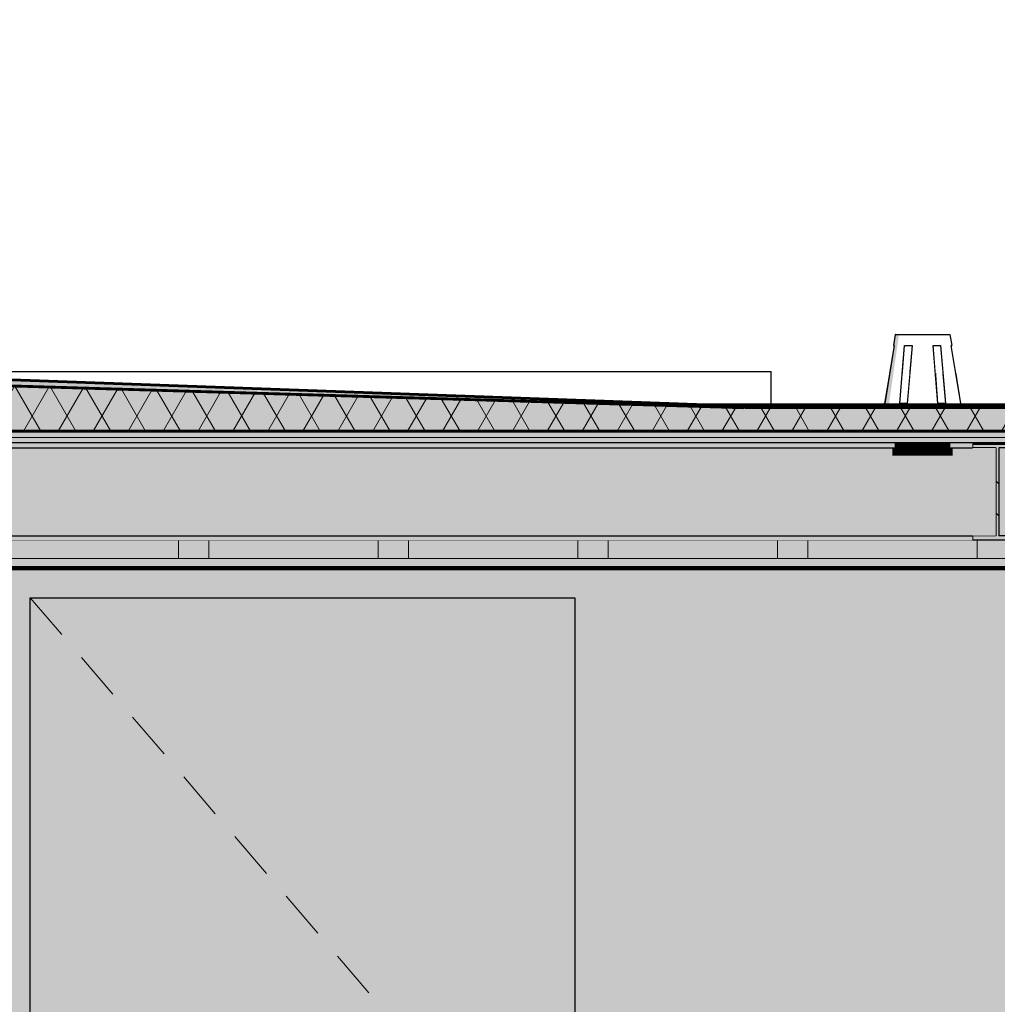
# Model space of a CAD drawing. Header units: millimetres. Extents: x -1815455 to -1797936, y -2993 to 6528.
# Tile 14 of 33: x -1810845 to -1809229, y 1928 to 3555. Entities that reach past the tile are written whole.
import ezdxf

# ---------------------------------------------------------------- set-up
doc = ezdxf.new("R2010")
doc.units = ezdxf.units.MM
doc.header["$MEASUREMENT"] = 0
doc.linetypes.add('Wipeout_Contour', pattern=[1000, 0, -1000])
for name, color, linetype in [('2 - KÓTA NS.2D', 7, 'Continuous'), ('4 - OBKLADY VNITŘNÍ.3D', 7, 'Continuous'), ('4 - PODLAHY.3D', 7, 'Continuous'), ('4 - PRVKY KLEMPÍŘSKÉ.3D', 7, 'Continuous'), ('4 - PRVKY STŘEŠNÍ.3D', 7, 'Continuous'), ('4 - PRVKY ZÁMEČNICKÉ.3D', 7, 'Continuous'), ('4 - STŘEŠNÍ KRYTINA.3D', 7, 'Continuous'), ('5 - SRUB - STĚNY NOSNÉ.4D', 7, 'Continuous'), ('Konstrukce – Dělicí čáry vrstev', 7, 'Continuous'), ('Nové_4 - ZDIVO - STĚNY NENOSNÉ.3D', 7, 'Continuous'), ('Nové_Otvory – Dveře', 7, 'Continuous'), ('Nové_Výplně - Povrchové', 7, 'Continuous'), ('Výplně - Povrchové', 7, 'Continuous'), ('Výplně – Řezové', 7, 'Continuous')]:
    doc.layers.add(name, color=color, linetype=linetype)

# ---------------------------------------------------------------- blocks, each defined once
blk = doc.blocks.new('Řez_16', base_point=(-1118812.4, 0))
at = {"color": 254, "linetype": 'Wipeout_Contour', "lineweight": 0, "ltscale": 7237521.945472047}
blk.add_wipeout([(-1809382.4, 3017), (-1809386.1, 2971.5), (-1809373.7, 2971.5), (-1809369.9, 3017)], dxfattribs=at).dxf.layer = 'Nové_Výplně - Povrchové'
at = {"color": 254, "linetype": 'Wipeout_Contour', "lineweight": 0, "ltscale": 7237318.463896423}
blk.add_wipeout([(-1809335.3, 3017), (-1809331.5, 2971.5), (-1809319, 2971.5), (-1809322.8, 3017)], dxfattribs=at).dxf.layer = 'Nové_Výplně - Povrchové'
at = {"layer": 'Nové_4 - ZDIVO - STĚNY NENOSNÉ.3D', "linetype": 'Continuous', "lineweight": 0, "true_color": 0x000000}
blk.add_hatch(color=18, dxfattribs=at).paths.add_polyline_path([(-1812629.9, 1572.8), (-1812591.5, 1570.8), (-1812591.5, 1565.1), (-1812594.4, 1560.9), (-1812594.4, 1540.9), (-1812591.5, 1540.9), (-1812591.5, 1160.9), (-1810827.5, 1160.9), (-1810827.5, 2600), (-1809927.5, 2600), (-1809927.5, 1160.9), (-1805397.5, 1160.9), (-1805397.5, 2600), (-1804497.5, 2600), (-1804497.5, 1160.9), (-1804450.7, 1160.9), (-1803397.8, 2650), (-1811541.4, 2650), (-1811541.4, 3030), (-1811541.5, 3030), (-1811541.5, 3050), (-1811541.4, 3050), (-1811541.4, 3060), (-1811577, 3061.9), (-1811576.5, 3071.8), (-1812629.4, 1582.8)])
blk = doc.blocks.new('Řez_18', base_point=(-1118812.4, 0))
at = {"layer": 'Nové_Otvory – Dveře', "linetype": 'Continuous', "lineweight": 0, "true_color": 0x000000}
h = blk.add_hatch(color=18, dxfattribs=at)
h.paths.add_polyline_path([(-1810827.5, 769.2), (-1810204.5, 769.2), (-1810204.5, 500), (-1809927.5, 500), (-1809927.5, 2600), (-1810827.5, 2600)])
h.paths.add_polyline_path([(-1810090.9, 1508.2), (-1810092.6, 1514.5), (-1810090.9, 1520.8), (-1810086.3, 1525.4), (-1810080.5, 1527), (-1809994.2, 1527), (-1809988.9, 1523.9), (-1809977.5, 1527), (-1809964, 1523.4), (-1809954.1, 1513.5), (-1809950.5, 1500), (-1809954.1, 1486.5), (-1809964, 1476.6), (-1809977.5, 1473), (-1809991, 1476.6), (-1810000.9, 1486.5), (-1810004.5, 1500), (-1810004, 1502), (-1810080.5, 1502), (-1810086.3, 1503.6)], flags=0)
h.paths.add_polyline_path([(-1810004.5, 1400), (-1810000.9, 1413.5), (-1809991, 1423.4), (-1809977.5, 1427), (-1809964, 1423.4), (-1809954.1, 1413.5), (-1809950.5, 1400), (-1809954.1, 1386.5), (-1809964, 1376.6), (-1809977.5, 1373), (-1809991, 1376.6), (-1810000.9, 1386.5)], flags=0)
at = {"layer": 'Nové_Otvory – Dveře', "color": 5, "linetype": 'Continuous', "lineweight": 0, "true_color": 0x1c1cff}
for p, q in [((-1810827.5, 2600), (-1810775.4, 2539.3)), ((-1810742.9, 2501.3), (-1810690.8, 2440.6)), ((-1810658.3, 2402.6), (-1810606.2, 2341.9)), ((-1810573.7, 2303.9), (-1810521.6, 2243.1)), ((-1810489.1, 2205.2), (-1810437, 2144.4)), ((-1810404.5, 2106.5), (-1810352.4, 2045.7)), ((-1810319.9, 2007.8), (-1810267.8, 1947))]:
    blk.add_line(p, q, dxfattribs=at)
at = {"layer": 'Nové_Otvory – Dveře', "color": 7, "linetype": 'Continuous', "lineweight": 30}
for p, q in [((-1810827.5, 500), (-1810827.5, 2600)), ((-1810827.5, 2600), (-1809927.5, 2600)), ((-1809927.5, 2600), (-1809927.5, 500))]:
    blk.add_line(p, q, dxfattribs=at)
blk = doc.blocks.new('*X25', base_point=(-1118812.4, 0))
at = {"layer": 'Výplně – Řezové', "color": 7, "linetype": 'Continuous', "lineweight": 0}
for p, q in [((-1811152.4, 2695), (-1810822.4, 2695)), ((-1810822.4, 2695), (-1810492.4, 2695)), ((-1810582.4, 2695), (-1810582.4, 2665)), ((-1810532.4, 2695), (-1810532.4, 2665)), ((-1810492.4, 2695), (-1810162.4, 2695)), ((-1810252.4, 2695), (-1810252.4, 2665)), ((-1810202.4, 2695), (-1810202.4, 2665)), ((-1810162.4, 2695), (-1809832.4, 2695)), ((-1809922.4, 2695), (-1809922.4, 2665)), ((-1809872.4, 2695), (-1809872.4, 2665)), ((-1809832.4, 2695), (-1809502.4, 2695)), ((-1809592.4, 2695), (-1809592.4, 2665)), ((-1809542.4, 2695), (-1809542.4, 2665)), ((-1809502.4, 2695), (-1809172.4, 2695)), ((-1809262.4, 2695), (-1809262.4, 2665)), ((-1811152.4, 2665), (-1810822.4, 2665)), ((-1810822.4, 2665), (-1810492.4, 2665)), ((-1810492.4, 2665), (-1810162.4, 2665)), ((-1810162.4, 2665), (-1809832.4, 2665)), ((-1809832.4, 2665), (-1809502.4, 2665)), ((-1809502.4, 2665), (-1809172.4, 2665))]:
    blk.add_line(p, q, dxfattribs=at)
blk = doc.blocks.new('Řez_24', base_point=(-1118812.4, 0))
at = {"layer": 'Výplně – Řezové', "linetype": 'Continuous', "lineweight": 0, "true_color": 0x000000}
h = blk.add_hatch(dxfattribs=at)
h.set_pattern_fill('DESKY_SDK__SDV', color=18, style=0, pattern_type=2)
h.set_pattern_definition([(0, (-1118812.397, 0), (0, 25), [0, -25])])
h.paths.add_polyline_path([(-1803442.8, 2665), (-1811493.5, 2665), (-1811493.5, 2650), (-1803442.8, 2650)])
at = {"layer": '5 - SRUB - STĚNY NOSNÉ.4D', "color": 7, "linetype": 'Continuous', "lineweight": 0}
blk.add_line((-1809270.1, 2695), (-1810877.8, 2695), dxfattribs=at)
at = {"layer": '5 - SRUB - STĚNY NOSNÉ.4D', "color": 7, "linetype": 'Continuous', "lineweight": 60}
blk.add_line((-1803442.8, 2650), (-1811493.5, 2650), dxfattribs=at)
at = {"layer": 'Konstrukce – Dělicí čáry vrstev', "color": 7, "linetype": 'Continuous', "lineweight": 0}
blk.add_line((-1803442.8, 2665), (-1811493.5, 2665), dxfattribs=at)
at = {"layer": '5 - SRUB - STĚNY NOSNÉ.4D', "lineweight": 0}
blk.add_blockref('*X25', (-1118812.4, 0), dxfattribs=at)
blk = doc.blocks.new('Řez_27', base_point=(-1118812.4, 0))
at = {"layer": 'Výplně – Řezové', "linetype": 'Continuous', "lineweight": 0, "true_color": 0x000000}
h = blk.add_hatch(dxfattribs=at)
h.set_pattern_fill('DESKY_CETRIS__OSB____', color=18, style=0, pattern_type=2)
h.set_pattern_definition([(0, (-1118812.397, 0), (0, 15), [])])
h.paths.add_polyline_path([(-1811493.5, 2875), (-1811493.5, 2855), (-1803442.8, 2855), (-1803442.8, 2875)])
at = {"layer": '5 - SRUB - STĚNY NOSNÉ.4D', "color": 7, "linetype": 'Continuous', "lineweight": 60}
blk.add_line((-1809270.1, 2855), (-1810877.8, 2855), dxfattribs=at)
at = {"layer": 'Konstrukce – Dělicí čáry vrstev', "color": 7, "linetype": 'Continuous', "lineweight": 60}
blk.add_line((-1803442.8, 2875), (-1811493.5, 2875), dxfattribs=at)
at = {"layer": 'Konstrukce – Dělicí čáry vrstev', "color": 7, "linetype": 'Continuous', "lineweight": 60, "flags": 128}
blk.add_lwpolyline([(-1809188.1, 2855), (-1809229.1, 2855), (-1809270.1, 2855)], dxfattribs=at)
blk = doc.blocks.new('*X45', base_point=(-1118812.4, 0))
at = {"layer": 'Výplně – Řezové', "color": 7, "linetype": 'Continuous', "lineweight": 0}
for p, q in [((-1811106.8, 2957.1), (-1811022.5, 2957.1)), ((-1810866.1, 2950), (-1810812.4, 2950)), ((-1810812.4, 2950), (-1810781.8, 2950)), ((-1810625.4, 2942.9), (-1810541.2, 2942.9)), ((-1810384.8, 2935.7), (-1810312.4, 2935.7))]:
    blk.add_line(p, q, dxfattribs=at)
blk = doc.blocks.new('Řez_35', base_point=(-1118812.4, 0))
at = {"layer": '4 - STŘEŠNÍ KRYTINA.3D', "color": 7, "linetype": 'Continuous', "lineweight": 60}
for q in [(-1811240.2, 2961.1), (-1809647.7, 2916.3)]:
    blk.add_line((-1811240.2, 2963.6), q, dxfattribs=at)
at = {"layer": '4 - STŘEŠNÍ KRYTINA.3D', "color": 7, "linetype": 'Continuous', "lineweight": 30}
blk.add_line((-1809647.7, 2916.3), (-1809647.6, 2916.3), dxfattribs=at)
at = {"layer": 'Konstrukce – Dělicí čáry vrstev', "color": 7, "linetype": 'Continuous', "lineweight": 60}
for p in [(-1811240.2, 2961.1), (-1809647.7, 2916.3)]:
    blk.add_line(p, (-1809647.8, 2913.8), dxfattribs=at)
at = {"layer": '4 - STŘEŠNÍ KRYTINA.3D', "lineweight": 0}
blk.add_blockref('*X45', (-1118812.4, 0), dxfattribs=at)
blk = doc.blocks.new('Řez_36', base_point=(-1118812.4, 0))
at = {"layer": '4 - STŘEŠNÍ KRYTINA.3D', "color": 7, "linetype": 'Continuous', "lineweight": 30}
blk.add_line((-1811164.5, 2971.5), (-1809647.6, 2916.6), dxfattribs=at)
at = {"color": 254, "linetype": 'Wipeout_Contour', "lineweight": 0, "ltscale": 10856876.77166234}
blk.add_wipeout([(-1809407.2, 2971.5), (-1809602.6, 2971.5), (-1809602.6, 2916.6), (-1809417.2, 2916.6), (-1809416.5, 2921), (-1809415.6, 2921)], dxfattribs=at).dxf.layer = 'Výplně - Povrchové'
at = {"color": 254, "linetype": 'Wipeout_Contour', "lineweight": 0, "ltscale": 7237537.49686477}
blk.add_wipeout([(-1809390.3, 2921), (-1809377.8, 2921), (-1809373.7, 2971.5), (-1809386.1, 2971.5)], dxfattribs=at).dxf.layer = 'Výplně - Povrchové'
at = {"color": 254, "linetype": 'Wipeout_Contour', "lineweight": 0, "ltscale": 7237302.282429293}
blk.add_wipeout([(-1809319, 2971.5), (-1809331.5, 2971.5), (-1809327.3, 2921), (-1809314.8, 2921)], dxfattribs=at).dxf.layer = 'Výplně - Povrchové'
at = {"color": 254, "linetype": 'Wipeout_Contour', "lineweight": 0, "ltscale": 10853774.58766994}
blk.add_wipeout([(-1809297.9, 2971.5), (-1809289.6, 2921), (-1809288.6, 2921), (-1809287.9, 2916.6), (-1809057.5, 2916.6), (-1807540.5, 2971.5)], dxfattribs=at).dxf.layer = 'Výplně - Povrchové'
blk = doc.blocks.new('*X48', base_point=(-1118812.4, 0))
at = {"layer": 'Výplně – Řezové', "color": 7, "linetype": 'Continuous', "lineweight": 0}
blk.add_line((-1809312.4, 2914.3), (-1809058.3, 2914.3), dxfattribs=at)
blk = doc.blocks.new('Řez_37', base_point=(-1118812.4, 0))
at = {"layer": '4 - STŘEŠNÍ KRYTINA.3D', "color": 7, "linetype": 'Continuous', "lineweight": 60}
blk.add_line((-1809057.5, 2916.6), (-1809647.7, 2916.6), dxfattribs=at)
at = {"layer": 'Konstrukce – Dělicí čáry vrstev', "color": 7, "linetype": 'Continuous', "lineweight": 60}
for p, q in [((-1809647.7, 2916.6), (-1809647, 2914.1)), ((-1809058.3, 2914.1), (-1809647, 2914.1)), ((-1809057.5, 2916.6), (-1809058.3, 2914.1))]:
    blk.add_line(p, q, dxfattribs=at)
at = {"layer": '4 - STŘEŠNÍ KRYTINA.3D', "lineweight": 0}
blk.add_blockref('*X48', (-1118812.4, 0), dxfattribs=at)
blk = doc.blocks.new('Řez_41', base_point=(-1118812.4, 0))
at = {"color": 254, "linetype": 'Wipeout_Contour', "lineweight": 0, "ltscale": 7237597.607148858}
blk.add_wipeout([(-1809396.1, 3034.9), (-1809396, 3035), (-1809397.6, 3035), (-1809397.7, 3034.9)], dxfattribs=at).dxf.layer = 'Výplně - Povrchové'
at = {"color": 254, "linetype": 'Wipeout_Contour', "lineweight": 0, "ltscale": 7237222.625275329}
blk.add_wipeout([(-1809304.3, 2835), (-1809302.6, 2835), (-1809302.6, 2847.6), (-1809304.3, 2847.6)], dxfattribs=at).dxf.layer = 'Výplně - Povrchové'
at = {"layer": '4 - PRVKY STŘEŠNÍ.3D', "linetype": 'Continuous', "lineweight": 0, "true_color": 0x000000}
blk.add_hatch(color=18, dxfattribs=at).paths.add_polyline_path([(-1809304.3, 2835), (-1809302.6, 2835), (-1809302.6, 2847.6), (-1809304.3, 2847.6)])
at = {"color": 254, "linetype": 'Wipeout_Contour', "lineweight": 0, "ltscale": 7237585.536144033}
blk.add_wipeout([(-1809391.6, 3034.9), (-1809391.5, 3035), (-1809396, 3035), (-1809396.1, 3034.9)], dxfattribs=at).dxf.layer = 'Výplně - Povrchové'
at = {"color": 254, "linetype": 'Wipeout_Contour', "lineweight": 0, "ltscale": 7237562.216601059}
blk.add_wipeout([(-1809391.5, 3035), (-1809391.6, 3034.9), (-1809384.5, 3034.9), (-1809384.4, 3035)], dxfattribs=at).dxf.layer = 'Výplně - Povrchové'
at = {"color": 254, "linetype": 'Wipeout_Contour', "lineweight": 0, "ltscale": 10855853.80554837}
blk.add_wipeout([(-1809309.3, 2835), (-1809304.3, 2835), (-1809304.3, 2847.6), (-1809306.6, 2847.6), (-1809306.6, 2855), (-1809309.3, 2855)], dxfattribs=at).dxf.layer = 'Výplně - Povrchové'
at = {"layer": '4 - PRVKY STŘEŠNÍ.3D', "linetype": 'Continuous', "lineweight": 0, "true_color": 0x000000}
blk.add_hatch(color=18, dxfattribs=at).paths.add_polyline_path([(-1809309.3, 2835), (-1809304.3, 2835), (-1809304.3, 2847.6), (-1809306.6, 2847.6), (-1809306.6, 2855), (-1809309.3, 2855)])
at = {"color": 254, "linetype": 'Wipeout_Contour', "lineweight": 0, "ltscale": 14475277.71036358}
blk.add_wipeout([(-1809417.2, 2916.6), (-1809415, 2916.6), (-1809396.1, 3034.9), (-1809397.7, 3034.9), (-1809400.6, 3017), (-1809399.7, 3017), (-1809415.6, 2921), (-1809416.5, 2921)], dxfattribs=at).dxf.layer = 'Výplně - Povrchové'
at = {"color": 254, "linetype": 'Wipeout_Contour', "lineweight": 0, "ltscale": 7237529.2377684}
blk.add_wipeout([(-1809375.1, 3034.9), (-1809375.1, 3035), (-1809384.4, 3035), (-1809384.5, 3034.9)], dxfattribs=at).dxf.layer = 'Výplně - Povrchové'
at = {"layer": '4 - PRVKY STŘEŠNÍ.3D', "linetype": 'Continuous', "lineweight": 0, "true_color": 0x000000}
blk.add_hatch(color=18, dxfattribs=at).paths.add_polyline_path([(-1809417.2, 2916.6), (-1809415, 2916.6), (-1809396.1, 3034.9), (-1809397.7, 3034.9), (-1809400.6, 3017), (-1809399.7, 3017), (-1809415.6, 2921), (-1809416.5, 2921)])
at = {"color": 254, "linetype": 'Wipeout_Contour', "lineweight": 0, "ltscale": 7237488.847106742}
blk.add_wipeout([(-1809364.2, 3034.9), (-1809364.2, 3035), (-1809375.1, 3035), (-1809375.1, 3034.9)], dxfattribs=at).dxf.layer = 'Výplně - Povrchové'
at = {"color": 254, "linetype": 'Wipeout_Contour', "lineweight": 0, "ltscale": 7237261.927877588}
blk.add_wipeout([(-1809317.2, 2855), (-1809317.2, 2835), (-1809309.3, 2835), (-1809309.3, 2855)], dxfattribs=at).dxf.layer = 'Výplně - Povrchové'
at = {"layer": '4 - PRVKY STŘEŠNÍ.3D', "linetype": 'Continuous', "lineweight": 0, "true_color": 0x000000}
blk.add_hatch(color=18, dxfattribs=at).paths.add_polyline_path([(-1809317.2, 2855), (-1809317.2, 2835), (-1809309.3, 2835), (-1809309.3, 2855)])
at = {"layer": '4 - PRVKY STŘEŠNÍ.3D', "color": 181, "linetype": 'Continuous', "lineweight": 30, "true_color": 0x9e3eff}
for p, q in [((-1809302.6, 2847.6), (-1809302.6, 2835)), ((-1809302.6, 2835), (-1809304.3, 2835))]:
    blk.add_line(p, q, dxfattribs=at)
at = {"color": 254, "linetype": 'Wipeout_Contour', "lineweight": 0, "ltscale": 7237621.216977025}
blk.add_wipeout([(-1809415, 2916.6), (-1809408.6, 2916.6), (-1809391.6, 3034.9), (-1809396.1, 3034.9)], dxfattribs=at).dxf.layer = 'Výplně - Povrchové'
at = {"color": 254, "linetype": 'Wipeout_Contour', "lineweight": 0, "ltscale": 7237443.797175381}
blk.add_wipeout([(-1809352.6, 3034.9), (-1809352.6, 3035), (-1809364.2, 3035), (-1809364.2, 3034.9)], dxfattribs=at).dxf.layer = 'Výplně - Povrchové'
at = {"layer": '4 - PRVKY STŘEŠNÍ.3D', "linetype": 'Continuous', "lineweight": 0, "true_color": 0x000000}
blk.add_hatch(color=18, dxfattribs=at).paths.add_polyline_path([(-1809415, 2916.6), (-1809408.6, 2916.6), (-1809391.6, 3034.9), (-1809396.1, 3034.9)])
at = {"color": 254, "linetype": 'Wipeout_Contour', "lineweight": 0, "ltscale": 7237397.15361448}
blk.add_wipeout([(-1809340.9, 3034.9), (-1809340.9, 3035), (-1809352.6, 3035), (-1809352.6, 3034.9)], dxfattribs=at).dxf.layer = 'Výplně - Povrchové'
at = {"color": 254, "linetype": 'Wipeout_Contour', "lineweight": 0, "ltscale": 7237298.530446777}
blk.add_wipeout([(-1809327.6, 2835), (-1809317.2, 2835), (-1809317.2, 2855), (-1809327.6, 2855)], dxfattribs=at).dxf.layer = 'Výplně - Povrchové'
at = {"layer": '4 - PRVKY STŘEŠNÍ.3D', "linetype": 'Continuous', "lineweight": 0, "true_color": 0x000000}
blk.add_hatch(color=18, dxfattribs=at).paths.add_polyline_path([(-1809327.6, 2835), (-1809317.2, 2835), (-1809317.2, 2855), (-1809327.6, 2855)])
at = {"layer": '4 - PRVKY STŘEŠNÍ.3D', "color": 181, "linetype": 'Continuous', "lineweight": 30, "true_color": 0x9e3eff}
for p, q in [((-1809309.3, 2835), (-1809317.2, 2835)), ((-1809304.3, 2835), (-1809309.3, 2835))]:
    blk.add_line(p, q, dxfattribs=at)
at = {"color": 254, "linetype": 'Wipeout_Contour', "lineweight": 0, "ltscale": 7237592.858311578}
blk.add_wipeout([(-1809408.6, 2916.6), (-1809398.3, 2916.6), (-1809384.5, 3034.9), (-1809391.6, 3034.9)], dxfattribs=at).dxf.layer = 'Výplně - Povrchové'
at = {"color": 254, "linetype": 'Wipeout_Contour', "lineweight": 0, "ltscale": 7237352.10368312}
blk.add_wipeout([(-1809330, 3034.9), (-1809330.1, 3035), (-1809340.9, 3035), (-1809340.9, 3034.9)], dxfattribs=at).dxf.layer = 'Výplně - Povrchové'
at = {"layer": '4 - PRVKY STŘEŠNÍ.3D', "color": 181, "linetype": 'Continuous', "lineweight": 30, "true_color": 0x9e3eff}
for p, q in [((-1809416.5, 2921), (-1809417.2, 2916.6)), ((-1809415.6, 2921), (-1809416.5, 2921))]:
    blk.add_line(p, q, dxfattribs=at)
at = {"color": 254, "linetype": 'Wipeout_Contour', "lineweight": 0, "ltscale": 14475096.84265104}
blk.add_wipeout([(-1809384.5, 3034.9), (-1809398.3, 2916.6), (-1809384.9, 2916.6), (-1809384.5, 2921), (-1809390.3, 2921), (-1809382.4, 3017), (-1809376.6, 3017), (-1809375.1, 3034.9)], dxfattribs=at).dxf.layer = 'Výplně - Povrchové'
at = {"color": 254, "linetype": 'Wipeout_Contour', "lineweight": 0, "ltscale": 7237311.713021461}
blk.add_wipeout([(-1809320.7, 3034.9), (-1809320.8, 3035), (-1809330.1, 3035), (-1809330, 3034.9)], dxfattribs=at).dxf.layer = 'Výplně - Povrchové'
at = {"color": 254, "linetype": 'Wipeout_Contour', "lineweight": 0, "ltscale": 7237343.35919879}
blk.add_wipeout([(-1809339.6, 2835), (-1809327.6, 2835), (-1809327.6, 2855), (-1809339.6, 2855)], dxfattribs=at).dxf.layer = 'Výplně - Povrchové'
at = {"layer": '4 - PRVKY STŘEŠNÍ.3D', "linetype": 'Continuous', "lineweight": 0, "true_color": 0x000000}
blk.add_hatch(color=18, dxfattribs=at).paths.add_polyline_path([(-1809339.6, 2835), (-1809327.6, 2835), (-1809327.6, 2855), (-1809339.6, 2855)])
at = {"layer": '4 - PRVKY STŘEŠNÍ.3D', "color": 181, "linetype": 'Continuous', "lineweight": 30, "true_color": 0x9e3eff}
for p, q in [((-1809397.7, 3034.9), (-1809400.6, 3017)), ((-1809397.6, 3035), (-1809397.7, 3034.9)), ((-1809397.6, 3035), (-1809396, 3035)), ((-1809399.7, 3017), (-1809415.6, 2921)), ((-1809400.6, 3017), (-1809399.7, 3017)), ((-1809317.2, 2835), (-1809327.6, 2835))]:
    blk.add_line(p, q, dxfattribs=at)
at = {"color": 254, "linetype": 'Wipeout_Contour', "lineweight": 0, "ltscale": 14475021.68330102}
blk.add_wipeout([(-1809384.9, 2916.6), (-1809369.3, 2916.6), (-1809364.2, 3034.9), (-1809375.1, 3034.9), (-1809376.6, 3017), (-1809369.9, 3017), (-1809377.8, 2921), (-1809384.5, 2921)], dxfattribs=at).dxf.layer = 'Výplně - Povrchové'
at = {"color": 254, "linetype": 'Wipeout_Contour', "lineweight": 0, "ltscale": 7237278.734188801}
blk.add_wipeout([(-1809313.6, 3035), (-1809320.8, 3035), (-1809320.7, 3034.9), (-1809313.5, 3034.9)], dxfattribs=at).dxf.layer = 'Výplně - Povrchové'
at = {"layer": '4 - PRVKY STŘEŠNÍ.3D', "color": 181, "linetype": 'Continuous', "lineweight": 30, "true_color": 0x9e3eff}
for p, q in [((-1809396, 3035), (-1809391.5, 3035)), ((-1809391.5, 3035), (-1809384.4, 3035)), ((-1809390.3, 2921), (-1809382.4, 3017)), ((-1809384.5, 2921), (-1809390.3, 2921)), ((-1809377.8, 2921), (-1809384.5, 2921))]:
    blk.add_line(p, q, dxfattribs=at)
at = {"color": 254, "linetype": 'Wipeout_Contour', "lineweight": 0, "ltscale": 7237448.792508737}
blk.add_wipeout([(-1809364.2, 3034.9), (-1809369.3, 2916.6), (-1809352.6, 2916.6), (-1809352.6, 3034.9)], dxfattribs=at).dxf.layer = 'Výplně - Povrchové'
at = {"color": 254, "linetype": 'Wipeout_Contour', "lineweight": 0, "ltscale": 7237255.414645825}
blk.add_wipeout([(-1809309, 3034.9), (-1809309.1, 3035), (-1809313.6, 3035), (-1809313.5, 3034.9)], dxfattribs=at).dxf.layer = 'Výplně - Povrchové'
at = {"color": 254, "linetype": 'Wipeout_Contour', "lineweight": 0, "ltscale": 7237393.359083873}
blk.add_wipeout([(-1809352.6, 2835), (-1809339.6, 2835), (-1809339.6, 2855), (-1809352.6, 2855)], dxfattribs=at).dxf.layer = 'Výplně - Povrchové'
at = {"layer": '4 - PRVKY STŘEŠNÍ.3D', "linetype": 'Continuous', "lineweight": 0, "true_color": 0x000000}
blk.add_hatch(color=18, dxfattribs=at).paths.add_polyline_path([(-1809352.6, 2835), (-1809339.6, 2835), (-1809339.6, 2855), (-1809352.6, 2855)])
at = {"layer": '4 - PRVKY STŘEŠNÍ.3D', "color": 181, "linetype": 'Continuous', "lineweight": 30, "true_color": 0x9e3eff}
for p, q in [((-1809384.4, 3035), (-1809375.1, 3035)), ((-1809375.1, 3035), (-1809364.2, 3035)), ((-1809382.4, 3017), (-1809376.6, 3017)), ((-1809369.9, 3017), (-1809377.8, 2921)), ((-1809376.6, 3017), (-1809369.9, 3017)), ((-1809327.6, 2835), (-1809339.6, 2835))]:
    blk.add_line(p, q, dxfattribs=at)
at = {"color": 254, "linetype": 'Wipeout_Contour', "lineweight": 0, "ltscale": 7237391.379638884}
blk.add_wipeout([(-1809352.6, 3034.9), (-1809352.6, 2916.6), (-1809335.8, 2916.6), (-1809340.9, 3034.9)], dxfattribs=at).dxf.layer = 'Výplně - Povrchové'
at = {"color": 254, "linetype": 'Wipeout_Contour', "lineweight": 0, "ltscale": 7237243.343640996}
blk.add_wipeout([(-1809307.5, 3034.9), (-1809307.6, 3035), (-1809309.1, 3035), (-1809309, 3034.9)], dxfattribs=at).dxf.layer = 'Výplně - Povrchové'
at = {"layer": '4 - PRVKY STŘEŠNÍ.3D', "color": 181, "linetype": 'Continuous', "lineweight": 30, "true_color": 0x9e3eff}
blk.add_line((-1809364.2, 3035), (-1809352.6, 3035), dxfattribs=at)
at = {"color": 254, "linetype": 'Wipeout_Contour', "lineweight": 0, "ltscale": 14474658.5687184}
blk.add_wipeout([(-1809340.9, 3034.9), (-1809335.8, 2916.6), (-1809320.3, 2916.6), (-1809320.6, 2921), (-1809327.3, 2921), (-1809335.3, 3017), (-1809328.5, 3017), (-1809330, 3034.9)], dxfattribs=at).dxf.layer = 'Výplně - Povrchové'
at = {"color": 254, "linetype": 'Wipeout_Contour', "lineweight": 0, "ltscale": 7237445.122773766}
blk.add_wipeout([(-1809365.5, 2835), (-1809352.6, 2835), (-1809352.6, 2855), (-1809365.5, 2855)], dxfattribs=at).dxf.layer = 'Výplně - Povrchové'
at = {"layer": '4 - PRVKY STŘEŠNÍ.3D', "linetype": 'Continuous', "lineweight": 0, "true_color": 0x000000}
blk.add_hatch(color=18, dxfattribs=at).paths.add_polyline_path([(-1809365.5, 2835), (-1809352.6, 2835), (-1809352.6, 2855), (-1809365.5, 2855)])
at = {"layer": '4 - PRVKY STŘEŠNÍ.3D', "color": 181, "linetype": 'Continuous', "lineweight": 30, "true_color": 0x9e3eff}
for p, q in [((-1809352.6, 3035), (-1809340.9, 3035)), ((-1809339.6, 2835), (-1809352.6, 2835))]:
    blk.add_line(p, q, dxfattribs=at)
at = {"color": 254, "linetype": 'Wipeout_Contour', "lineweight": 0, "ltscale": 14474583.40937556}
blk.add_wipeout([(-1809320.7, 3034.9), (-1809330, 3034.9), (-1809328.5, 3017), (-1809322.8, 3017), (-1809314.8, 2921), (-1809320.6, 2921), (-1809320.3, 2916.6), (-1809306.9, 2916.6)], dxfattribs=at).dxf.layer = 'Výplně - Povrchové'
at = {"layer": '4 - PRVKY STŘEŠNÍ.3D', "color": 181, "linetype": 'Continuous', "lineweight": 30, "true_color": 0x9e3eff}
blk.add_line((-1809340.9, 3035), (-1809330.1, 3035), dxfattribs=at)
at = {"color": 254, "linetype": 'Wipeout_Contour', "lineweight": 0, "ltscale": 7237247.313819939}
blk.add_wipeout([(-1809313.5, 3034.9), (-1809320.7, 3034.9), (-1809306.9, 2916.6), (-1809296.6, 2916.6)], dxfattribs=at).dxf.layer = 'Výplně - Povrchové'
at = {"color": 254, "linetype": 'Wipeout_Contour', "lineweight": 0, "ltscale": 7237495.12265885}
blk.add_wipeout([(-1809377.6, 2835), (-1809365.5, 2835), (-1809365.5, 2855), (-1809377.6, 2855)], dxfattribs=at).dxf.layer = 'Výplně - Povrchové'
at = {"layer": '4 - PRVKY STŘEŠNÍ.3D', "linetype": 'Continuous', "lineweight": 0, "true_color": 0x000000}
blk.add_hatch(color=18, dxfattribs=at).paths.add_polyline_path([(-1809377.6, 2835), (-1809365.5, 2835), (-1809365.5, 2855), (-1809377.6, 2855)])
at = {"layer": '4 - PRVKY STŘEŠNÍ.3D', "color": 181, "linetype": 'Continuous', "lineweight": 30, "true_color": 0x9e3eff}
for p, q in [((-1809327.3, 2921), (-1809335.3, 3017)), ((-1809335.3, 3017), (-1809328.5, 3017)), ((-1809328.5, 3017), (-1809322.8, 3017)), ((-1809352.6, 2835), (-1809365.5, 2835))]:
    blk.add_line(p, q, dxfattribs=at)
at = {"color": 254, "linetype": 'Wipeout_Contour', "lineweight": 0, "ltscale": 7237218.955153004}
blk.add_wipeout([(-1809309, 3034.9), (-1809313.5, 3034.9), (-1809296.6, 2916.6), (-1809290.1, 2916.6)], dxfattribs=at).dxf.layer = 'Výplně - Povrchové'
at = {"layer": '4 - PRVKY STŘEŠNÍ.3D', "color": 181, "linetype": 'Continuous', "lineweight": 30, "true_color": 0x9e3eff}
for p, q in [((-1809330.1, 3035), (-1809320.8, 3035)), ((-1809320.6, 2921), (-1809327.3, 2921))]:
    blk.add_line(p, q, dxfattribs=at)
at = {"color": 254, "linetype": 'Wipeout_Contour', "lineweight": 0, "ltscale": 14474402.54166235}
blk.add_wipeout([(-1809307.5, 3034.9), (-1809309, 3034.9), (-1809290.1, 2916.6), (-1809287.9, 2916.6), (-1809288.6, 2921), (-1809289.6, 2921), (-1809305.5, 3017), (-1809304.5, 3017)], dxfattribs=at).dxf.layer = 'Výplně - Povrchové'
at = {"color": 254, "linetype": 'Wipeout_Contour', "lineweight": 0, "ltscale": 7237539.951410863}
blk.add_wipeout([(-1809387.9, 2835), (-1809377.6, 2835), (-1809377.6, 2855), (-1809387.9, 2855)], dxfattribs=at).dxf.layer = 'Výplně - Povrchové'
at = {"layer": '4 - PRVKY STŘEŠNÍ.3D', "linetype": 'Continuous', "lineweight": 0, "true_color": 0x000000}
blk.add_hatch(color=18, dxfattribs=at).paths.add_polyline_path([(-1809387.9, 2835), (-1809377.6, 2835), (-1809377.6, 2855), (-1809387.9, 2855)])
at = {"layer": '4 - PRVKY STŘEŠNÍ.3D', "color": 181, "linetype": 'Continuous', "lineweight": 30, "true_color": 0x9e3eff}
for p, q in [((-1809320.8, 3035), (-1809313.6, 3035)), ((-1809313.6, 3035), (-1809309.1, 3035)), ((-1809309.1, 3035), (-1809307.6, 3035)), ((-1809307.6, 3035), (-1809307.5, 3034.9)), ((-1809307.5, 3034.9), (-1809304.5, 3017)), ((-1809322.8, 3017), (-1809314.8, 2921)), ((-1809305.5, 3017), (-1809304.5, 3017)), ((-1809289.6, 2921), (-1809305.5, 3017)), ((-1809314.8, 2921), (-1809320.6, 2921)), ((-1809288.6, 2921), (-1809289.6, 2921)), ((-1809288.6, 2921), (-1809287.9, 2916.6)), ((-1809365.5, 2835), (-1809377.6, 2835))]:
    blk.add_line(p, q, dxfattribs=at)
at = {"color": 254, "linetype": 'Wipeout_Contour', "lineweight": 0, "ltscale": 7237576.55397981}
blk.add_wipeout([(-1809395.9, 2855), (-1809395.9, 2835), (-1809387.9, 2835), (-1809387.9, 2855)], dxfattribs=at).dxf.layer = 'Výplně - Povrchové'
at = {"layer": '4 - PRVKY STŘEŠNÍ.3D', "linetype": 'Continuous', "lineweight": 0, "true_color": 0x000000}
blk.add_hatch(color=18, dxfattribs=at).paths.add_polyline_path([(-1809395.9, 2855), (-1809395.9, 2835), (-1809387.9, 2835), (-1809387.9, 2855)])
at = {"color": 254, "linetype": 'Wipeout_Contour', "lineweight": 0, "ltscale": 10856403.93432596}
blk.add_wipeout([(-1809400.9, 2847.6), (-1809400.9, 2835), (-1809395.9, 2835), (-1809395.9, 2855), (-1809398.5, 2855), (-1809398.5, 2847.6)], dxfattribs=at).dxf.layer = 'Výplně - Povrchové'
at = {"layer": '4 - PRVKY STŘEŠNÍ.3D', "linetype": 'Continuous', "lineweight": 0, "true_color": 0x000000}
blk.add_hatch(color=18, dxfattribs=at).paths.add_polyline_path([(-1809400.9, 2847.6), (-1809400.9, 2835), (-1809395.9, 2835), (-1809395.9, 2855), (-1809398.5, 2855), (-1809398.5, 2847.6)])
at = {"layer": '4 - PRVKY STŘEŠNÍ.3D', "color": 181, "linetype": 'Continuous', "lineweight": 30, "true_color": 0x9e3eff}
blk.add_line((-1809377.6, 2835), (-1809387.9, 2835), dxfattribs=at)
at = {"color": 254, "linetype": 'Wipeout_Contour', "lineweight": 0, "ltscale": 7237615.80994946}
blk.add_wipeout([(-1809402.6, 2847.6), (-1809402.6, 2835), (-1809400.9, 2835), (-1809400.9, 2847.6)], dxfattribs=at).dxf.layer = 'Výplně - Povrchové'
at = {"layer": '4 - PRVKY STŘEŠNÍ.3D', "linetype": 'Continuous', "lineweight": 0, "true_color": 0x000000}
blk.add_hatch(color=18, dxfattribs=at).paths.add_polyline_path([(-1809402.6, 2847.6), (-1809402.6, 2835), (-1809400.9, 2835), (-1809400.9, 2847.6)])
at = {"layer": '4 - PRVKY STŘEŠNÍ.3D', "color": 181, "linetype": 'Continuous', "lineweight": 30, "true_color": 0x9e3eff}
for p, q in [((-1809402.6, 2847.6), (-1809402.6, 2835)), ((-1809400.9, 2835), (-1809402.6, 2835)), ((-1809395.9, 2835), (-1809400.9, 2835)), ((-1809387.9, 2835), (-1809395.9, 2835))]:
    blk.add_line(p, q, dxfattribs=at)
blk = doc.blocks.new('Řez_49', base_point=(-1118812.4, 0))
at = {"color": 254, "linetype": 'Wipeout_Contour', "lineweight": 0, "ltscale": 12670495.73514093}
blk.add_wipeout([(-1811164.7, 2974.1), (-1811164.7, 2961.4), (-1809647.7, 2916.3), (-1809647.7, 2916.4), (-1809647.7, 2916.6), (-1809602.6, 2916.6), (-1809602.6, 2974.1)], dxfattribs=at).dxf.layer = 'Výplně - Povrchové'
at = {"layer": 'Výplně – Řezové', "linetype": 'Continuous', "lineweight": 0, "true_color": 0x000000}
h = blk.add_hatch(dxfattribs=at)
h.set_pattern_fill('IZOLACE_TEPELNÁ_TUHÁ', color=18, style=0, pattern_type=2)
h.set_pattern_definition([(60, (-1118812.397, 0), (-43.3012702, 25), []), (120, (-1118812.397, 0), (43.3012702, 25), [])])
h.paths.add_polyline_path([(-1811493.5, 2875), (-1803442.8, 2875), (-1803442.8, 2974.1), (-1803697.7, 2974.1), (-1803697.7, 2961), (-1805287.8, 2913.8), (-1805287.9, 2916.3), (-1805287.9, 2916.6), (-1805288.6, 2914.1), (-1805876.8, 2914.1), (-1805877.6, 2916.6), (-1805877.6, 2916.3), (-1805877.7, 2913.8), (-1807467.6, 2961), (-1808309.3, 2936), (-1809057.5, 2913.8), (-1809057.5, 2916.3), (-1809057.5, 2916.6), (-1809058.3, 2914.1), (-1809647, 2914.1), (-1809647.7, 2916.6), (-1809647.7, 2916.4), (-1809647.8, 2913.8), (-1811240.2, 2961.1), (-1811240.2, 2974.1), (-1811493.5, 2974.1)])
at = {"layer": '4 - PODLAHY.3D', "color": 7, "linetype": 'Continuous', "lineweight": 30}
for p in [(-1811164.7, 2974.1), (-1809602.6, 2916.6)]:
    blk.add_line(p, (-1809602.6, 2974.1), dxfattribs=at)
at = {"layer": '4 - PODLAHY.3D', "color": 7, "linetype": 'Continuous', "lineweight": 30, "flags": 128}
blk.add_lwpolyline([(-1809647.7, 2916.6), (-1809647.7, 2916.4), (-1809647.7, 2916.3)], dxfattribs=at)
blk = doc.blocks.new('Řez_59', base_point=(-1118812.4, 0))
at = {"layer": 'Výplně – Řezové', "linetype": 'Continuous', "lineweight": 0, "true_color": 0x000000}
h = blk.add_hatch(dxfattribs=at)
h.set_pattern_fill('KOV_OCEL', color=18, style=0, pattern_type=2)
h.set_pattern_definition([(135, (-1118812.4, 0), (79.549513, 79.549513), []), (135, (-1118838.91, -26.52), (79.549513, 79.549513), [])])
h.paths.add_polyline_path([(-1809270.1, 2855), (-1809270.1, 2847.6), (-1809231.6, 2847.6), (-1809231.6, 2702.4), (-1809270.1, 2702.4), (-1809270.1, 2695), (-1809188.1, 2695), (-1809188.1, 2702.4), (-1809226.6, 2702.4), (-1809226.6, 2847.6), (-1809188.1, 2847.6), (-1809188.1, 2855)])
at = {"layer": '4 - PRVKY ZÁMEČNICKÉ.3D', "color": 181, "linetype": 'Continuous', "lineweight": 30, "true_color": 0x9e3eff}
for p, q in [((-1809270.1, 2855), (-1809270.1, 2847.6)), ((-1809231.6, 2847.6), (-1809270.1, 2847.6)), ((-1809231.6, 2847.6), (-1809231.6, 2702.4)), ((-1809226.6, 2847.6), (-1809226.6, 2702.4)), ((-1809188.1, 2847.6), (-1809226.6, 2847.6)), ((-1809188.1, 2855), (-1809188.1, 2847.6)), ((-1809270.1, 2702.4), (-1809270.1, 2695)), ((-1809231.6, 2702.4), (-1809270.1, 2702.4)), ((-1809188.1, 2702.4), (-1809226.6, 2702.4)), ((-1809188.1, 2702.4), (-1809188.1, 2695))]:
    blk.add_line(p, q, dxfattribs=at)
at = {"layer": 'Konstrukce – Dělicí čáry vrstev', "color": 181, "linetype": 'Continuous', "lineweight": 30, "true_color": 0x9e3eff}
blk.add_line((-1809188.1, 2695), (-1809270.1, 2695), dxfattribs=at)
blk = doc.blocks.new('Řez_63', base_point=(-1118812.4, 0))
at = {"color": 254, "linetype": 'Wipeout_Contour', "lineweight": 0, "ltscale": 14477725.11600669}
blk.add_wipeout([(-1810916.3, 2847.6), (-1810916.3, 2702.4), (-1809231.6, 2702.4), (-1809231.6, 2847.6), (-1809302.6, 2847.6), (-1809302.6, 2835), (-1809402.6, 2835), (-1809402.6, 2847.6)], dxfattribs=at).dxf.layer = 'Výplně - Povrchové'
at = {"layer": '4 - PRVKY ZÁMEČNICKÉ.3D', "linetype": 'Continuous', "lineweight": 0, "true_color": 0x000000}
blk.add_hatch(color=18, dxfattribs=at).paths.add_polyline_path([(-1810916.3, 2847.6), (-1810916.3, 2702.4), (-1809231.6, 2702.4), (-1809231.6, 2847.6), (-1809302.6, 2847.6), (-1809302.6, 2835), (-1809402.6, 2835), (-1809402.6, 2847.6)])
at = {"color": 254, "linetype": 'Wipeout_Contour', "lineweight": 0, "ltscale": 7240561.591853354}
blk.add_wipeout([(-1809398.5, 2855), (-1810877.8, 2855), (-1810877.8, 2847.6), (-1809398.5, 2847.6)], dxfattribs=at).dxf.layer = 'Výplně - Povrchové'
at = {"color": 254, "linetype": 'Wipeout_Contour', "lineweight": 0, "ltscale": 7237162.34005238}
blk.add_wipeout([(-1809306.6, 2847.6), (-1809270.1, 2847.6), (-1809270.1, 2855), (-1809306.6, 2855)], dxfattribs=at).dxf.layer = 'Výplně - Povrchové'
at = {"color": 254, "linetype": 'Wipeout_Contour', "lineweight": 0, "ltscale": 7240303.715633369}
blk.add_wipeout([(-1809270.1, 2702.4), (-1810877.8, 2702.4), (-1810877.8, 2695), (-1809270.1, 2695)], dxfattribs=at).dxf.layer = 'Výplně - Povrchové'
at = {"layer": '4 - PRVKY ZÁMEČNICKÉ.3D', "linetype": 'Continuous', "lineweight": 0, "true_color": 0x000000}
for points in [[(-1809398.5, 2855), (-1810877.8, 2855), (-1810877.8, 2847.6), (-1809398.5, 2847.6)], [(-1809306.6, 2847.6), (-1809270.1, 2847.6), (-1809270.1, 2855), (-1809306.6, 2855)], [(-1809270.1, 2702.4), (-1810877.8, 2702.4), (-1810877.8, 2695), (-1809270.1, 2695)]]:
    blk.add_hatch(color=18, dxfattribs=at).paths.add_polyline_path(points)
at = {"layer": '4 - PRVKY ZÁMEČNICKÉ.3D', "color": 181, "linetype": 'Continuous', "lineweight": 30, "true_color": 0x9e3eff}
for p, q in [((-1810877.8, 2847.6), (-1809398.5, 2847.6)), ((-1809306.6, 2847.6), (-1809270.1, 2847.6)), ((-1810877.8, 2702.4), (-1809270.1, 2702.4))]:
    blk.add_line(p, q, dxfattribs=at)
blk = doc.blocks.new('Řez_83', base_point=(-1118812.4, 0))
at = {"color": 254, "linetype": 'Wipeout_Contour', "lineweight": 0, "ltscale": 14436834.61095428}
blk.add_wipeout([(-1803376.9, 5650.1), (-1810641.9, 6030.8), (-1810567.7, 6024.3), (-1803379.4, 5647.6), (-1803379.6, 5643.5), (-1803376.9, 5645.1), (-1801052.1, 1618.3), (-1801002.2, 1536.9)], dxfattribs=at).dxf.layer = 'Výplně - Povrchové'
blk = doc.blocks.new('Kóta_3', base_point=(-1808929, 500))
at = {"layer": '2 - KÓTA NS.2D', "color": 96, "linetype": 'Continuous', "lineweight": 0, "true_color": 0x007d00}
blk.add_line((-1808929, 2647.6), (-1811441.5, 2647.6), dxfattribs=at)

msp = doc.modelspace()

# ---------------------------------------------------------------- block references
at = {"layer": 'Nové_4 - ZDIVO - STĚNY NENOSNÉ.3D', "lineweight": 0}
msp.add_blockref('Řez_16', (-1118812.4, 0), dxfattribs=at)

# ---------------------------------------------------------------- next in the draw order: block references
at = {"layer": '4 - PRVKY ZÁMEČNICKÉ.3D', "lineweight": 0}
msp.add_blockref('Řez_59', (-1118812.4, 0), dxfattribs=at)
at = {"layer": '4 - STŘEŠNÍ KRYTINA.3D', "lineweight": 0}
msp.add_blockref('Řez_35', (-1118812.4, 0), dxfattribs=at)
at = {"layer": '5 - SRUB - STĚNY NOSNÉ.4D', "lineweight": 0}
for name in ['Řez_27', 'Řez_24']:
    msp.add_blockref(name, (-1118812.4, 0), dxfattribs=at)
at = {"layer": 'Nové_Otvory – Dveře', "lineweight": 0}
msp.add_blockref('Řez_18', (-1118812.4, 0), dxfattribs=at)

# ---------------------------------------------------------------- next in the draw order: block references
at = {"layer": '4 - STŘEŠNÍ KRYTINA.3D', "lineweight": 0}
msp.add_blockref('Řez_36', (-1118812.4, 0), dxfattribs=at)

# ---------------------------------------------------------------- next in the draw order: block references
msp.add_blockref('Řez_37', (-1118812.4, 0), dxfattribs=at)

# ---------------------------------------------------------------- next in the draw order: block references
at = {"layer": '4 - PRVKY STŘEŠNÍ.3D', "lineweight": 0}
msp.add_blockref('Řez_41', (-1118812.4, 0), dxfattribs=at)

# ---------------------------------------------------------------- next in the draw order: block references
at = {"layer": '4 - PODLAHY.3D', "lineweight": 0}
msp.add_blockref('Řez_49', (-1118812.4, 0), dxfattribs=at)
at = {"layer": '4 - PRVKY ZÁMEČNICKÉ.3D', "lineweight": 0}
msp.add_blockref('Řez_63', (-1118812.4, 0), dxfattribs=at)

# ---------------------------------------------------------------- next in the draw order: block references
at = {"layer": '4 - PRVKY KLEMPÍŘSKÉ.3D', "lineweight": 0}
msp.add_blockref('Řez_83', (-1118812.4, 0), dxfattribs=at)

# ---------------------------------------------------------------- next in the draw order: hatches: boundary and pattern name
at = {"layer": '4 - OBKLADY VNITŘNÍ.3D', "linetype": 'Continuous', "lineweight": 0}
msp.add_hatch(color=255, dxfattribs=at).paths.add_polyline_path([(-1811541.5, 3030), (-1811541.5, 2647.6), (-1803397.8, 2647.6), (-1803397.8, 3050), (-1803697.8, 3030), (-1803697.8, 2971.6), (-1803697.8, 2963.5), (-1805288.6, 2914.1), (-1805883.4, 2914), (-1807501.1, 2972.9), (-1808994.3, 2918.9), (-1809710.8, 2918.9), (-1811241.5, 2974.1), (-1811241.5, 3030)])

# ---------------------------------------------------------------- next in the draw order: linework, layer by layer
at = {"layer": '4 - OBKLADY VNITŘNÍ.3D', "color": 7, "linetype": 'Continuous', "lineweight": 60, "flags": 128}
msp.add_lwpolyline([(-1811541.5, 3030), (-1811541.5, 2647.6), (-1803397.8, 2647.6), (-1803397.8, 3050), (-1803697.8, 3030), (-1803697.8, 2971.6), (-1803697.8, 2963.5), (-1805288.6, 2914.1), (-1805883.4, 2914), (-1807501.1, 2972.9), (-1808994.3, 2918.9), (-1809710.8, 2918.9), (-1811241.5, 2974.1), (-1811241.5, 3030)], close=True, dxfattribs=at)

# ---------------------------------------------------------------- next in the draw order: block references
at = {"layer": '2 - KÓTA NS.2D', "color": 96, "linetype": 'Continuous', "lineweight": 0, "true_color": 0x007d00}
msp.add_blockref('Kóta_3', (-1808929, 500), dxfattribs=at)

doc.saveas('drawing.dxf')
